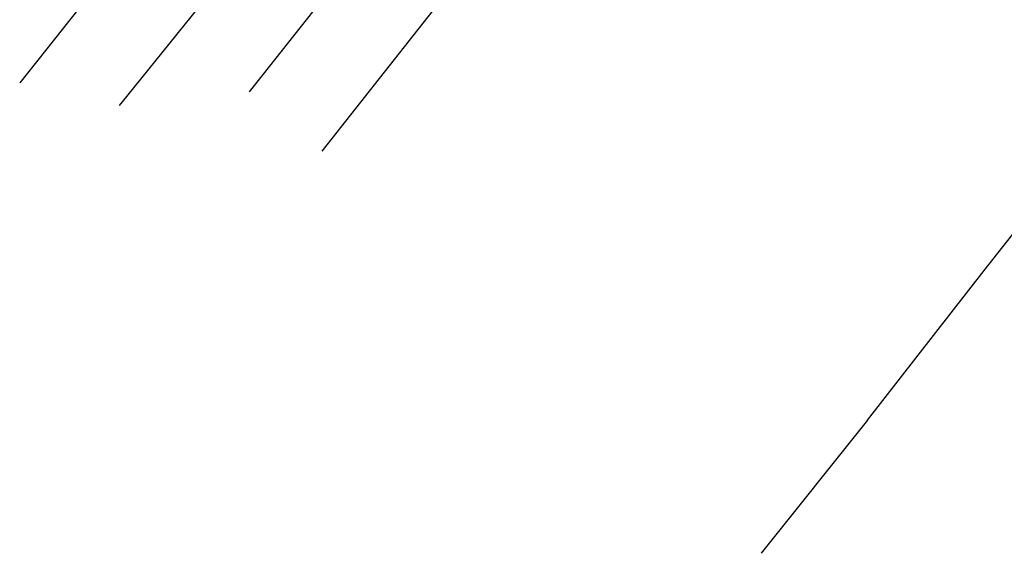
# Model space of a CAD drawing. Header units: metres. Extents: x 119757 to 244046, y 404148 to 811635.
# Tile 3 of 60: x 121411 to 121573, y 405043 to 405131. Entities that reach past the tile are written whole.
import ezdxf

# ---------------------------------------------------------------- set-up
doc = ezdxf.new("R2010")
doc.units = ezdxf.units.M
doc.layers.add('B-AF-HEKW-GD', color=47, linetype='Hekwerk')
doc.layers.add('B-AF-RAST-GD', color=47, linetype='Raster')
doc.linetypes.add('Hekwerk', pattern='A,4,-1,[1,dgnlstyle.shx,S=0.004,R=0,X=0,Y=0],-1', length=6)
doc.linetypes.add('Raster', pattern='A,4,-1,[1,dgnlstyle.shx,S=0.004,R=0,X=0,Y=0],-1', length=6)

msp = doc.modelspace()

# ---------------------------------------------------------------- linework, layer by layer
at = {"layer": 'B-AF-HEKW-GD'}
msp.add_lwpolyline([(121550.66, 405065.4), (121569.87, 405090.05), (121591.41, 405117.35)], dxfattribs=at)
at = {"layer": 'B-AF-RAST-GD'}
for points in [[(121473.77, 405200.22), (121471.2, 405196.77), (121453.81, 405175.17), (121432.14, 405147.66), (121410.95, 405120.95)], [(121448.85, 405119.48), (121470.94, 405147.52), (121498.77, 405182.68)], [(121511.26, 405173.83), (121508.22, 405169.82), (121482.93, 405137.9), (121460.75, 405109.7)], [(121427.42, 405117.22), (121428.6, 405118.71), (121445.21, 405139.31), (121452.01, 405148.23)], [(121550.66, 405065.4), (121533.14, 405043.44)]]:
    msp.add_lwpolyline(points, dxfattribs=at)

doc.saveas('drawing.dxf')
